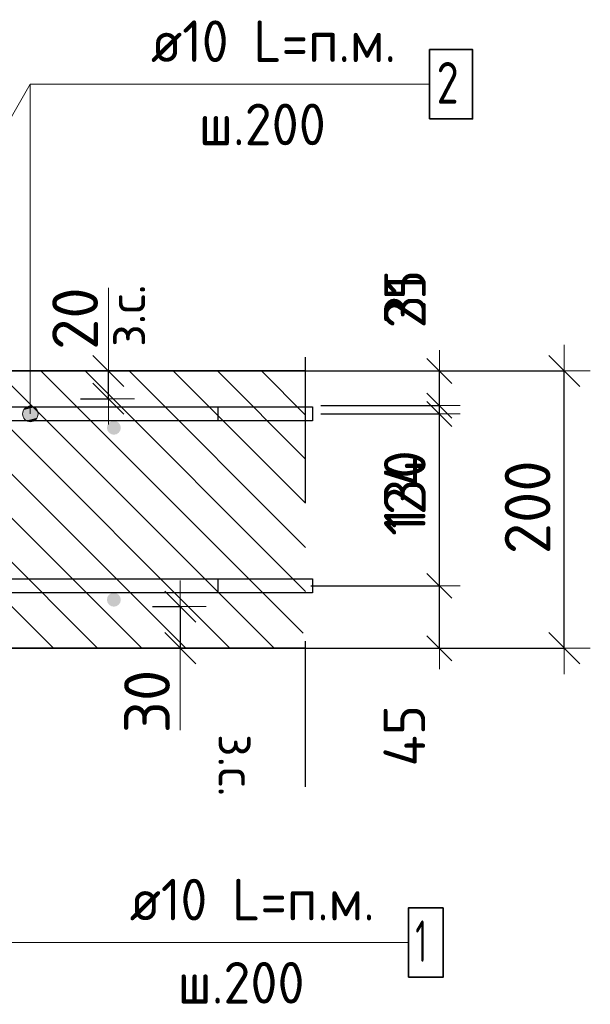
# Model space of a CAD drawing. Header units: metres. Extents: x -38 to 93, y -15 to 21.
# Tile 192 of 195: x 88.849 to 89.26, y -4.553 to -3.843. Entities that reach past the tile are written whole.
import ezdxf

# ---------------------------------------------------------------- set-up
doc = ezdxf.new("R2010")
doc.units = ezdxf.units.M
doc.header["$PDMODE"] = 65
doc.linetypes.add('______4', pattern=[0.135, 0.105, -0.03])
for name, color, linetype, lineweight in [('XR$3$Арм. стержнями верхней зоны', 180, 'Continuous', 35), ('XR$3$Арм. стержнями нижней зоны', 180, 'Continuous', 35), ('XR$3$Арм.стержн. Арматура края', 96, 'Continuous', 35), ('XR$3$ВК__отв в полу 1-2 эт', 220, 'Continuous', 25), ('XR$3$Размерная линия (1)', 7, 'Continuous', 13), ('XR$3$Размерная линия_ общее', 7, 'Continuous', 13), ('XR$5$Арм. стержнями верхней зоны', 180, 'Continuous', 35), ('XR$5$Арм. стержнями нижней зоны', 180, 'Continuous', 35), ('XR$5$Арм.стержн. Арматура края', 96, 'Continuous', 35), ('XR$5$ВК__отв в полу 1-2 эт', 220, 'Continuous', 25), ('XR$5$Размерная линия (1)', 7, 'Continuous', 13), ('XR$5$Размерная линия_ общее', 7, 'Continuous', 13)]:
    doc.layers.add(name, color=color, linetype=linetype, lineweight=lineweight)
doc.styles.add('ISOCPEUR', font='txt')
doc.dimstyles.new('DIMSTYLE_10', dxfattribs={"dimtxt": 0.033, "dimasz": 0.0375, "dimexe": 0, "dimexo": 0, "dimgap": 0.0165, "dimtad": 2, "dimdec": 0, "dimlfac": 1000, "dimrnd": 1, "dimzin": 12, "dimdsep": 46, "dimtxsty": 'ISOCPEUR', "dimblk1": 'ALL_ML_STRICH', "dimblk2": 'ALL_ML_STRICH', "dimsah": 1, "dimcen": 0, "dimclrd": 7, "dimclre": 256, "dimclrt": 7, "dimadec": 0, "dimazin": 0, "dimtfac": 1, "dimtdec": 0, "dimtix": 1, "dimtmove": 2, "dimatfit": 3, "dimfxl": 0, "dimtvp": 1.2, "dimtzin": 0, "dimlwd": 0, "dimlwe": -3, "dimarcsym": 0})
doc.dimstyles.new('DIMSTYLE_12', dxfattribs={"dimtxt": 0.03, "dimasz": 0.03, "dimexe": 0, "dimexo": 0, "dimgap": 0.015, "dimtad": 2, "dimdec": 0, "dimlfac": 1000, "dimrnd": 1, "dimzin": 12, "dimdsep": 46, "dimtxsty": 'ISOCPEUR', "dimblk1": 'ALL_ML_STRICH', "dimblk2": 'ALL_ML_STRICH', "dimsah": 1, "dimcen": 0, "dimclrd": 7, "dimclre": 256, "dimclrt": 7, "dimadec": 0, "dimazin": 0, "dimtfac": 1, "dimtdec": 0, "dimtix": 1, "dimtmove": 2, "dimatfit": 3, "dimfxl": 0, "dimtzin": 0, "dimlwd": 0, "dimlwe": -3, "dimarcsym": 0})
doc.dimstyles.new('DIMSTYLE_14', dxfattribs={"dimtxt": 0.03, "dimasz": 0.03, "dimexe": 0, "dimexo": 0, "dimgap": 0.015, "dimtad": 2, "dimdec": 0, "dimlfac": 1000, "dimrnd": 1, "dimzin": 12, "dimdsep": 46, "dimtxsty": 'ISOCPEUR', "dimblk1": 'ALL_ML_STRICH', "dimblk2": 'ALL_ML_STRICH', "dimsah": 1, "dimcen": 0, "dimclrd": 7, "dimclre": 256, "dimclrt": 7, "dimadec": 0, "dimazin": 0, "dimtfac": 1, "dimtdec": 0, "dimtix": 1, "dimtmove": 2, "dimatfit": 3, "dimfxl": 0, "dimtvp": 1.2, "dimtzin": 0, "dimlwd": 0, "dimlwe": -3, "dimarcsym": 0})
doc.dimstyles.new('DIMSTYLE_8', dxfattribs={"dimtxt": 0.033, "dimasz": 0.0375, "dimexe": 0, "dimexo": 0, "dimgap": 0.0165, "dimtad": 2, "dimdec": 0, "dimlfac": 1000, "dimrnd": 1, "dimzin": 12, "dimdsep": 46, "dimtxsty": 'ISOCPEUR', "dimblk1": 'ALL_ML_STRICH', "dimblk2": 'ALL_ML_STRICH', "dimsah": 1, "dimcen": 0, "dimclrd": 7, "dimclre": 256, "dimclrt": 7, "dimadec": 0, "dimazin": 0, "dimtfac": 1, "dimtdec": 0, "dimtix": 1, "dimtmove": 2, "dimatfit": 3, "dimfxl": 0, "dimtzin": 0, "dimlwd": 0, "dimlwe": -3, "dimarcsym": 0})
pattern_1 = [(135, (0, 0), (-0.031819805, -0.031819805), [0.4, -0.05, 0, -0.05]), (135, (-0.01591, -0.01591), (-0.031819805, -0.031819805), [0.8, -0.1, 0.1, -0.1])]

# ---------------------------------------------------------------- blocks, each defined once
blk = doc.blocks.new('ALL_ML_STRICH')
at = {"color": 0, "linetype": 'ByBlock', "lineweight": -2}
for p, q in [((0, -0.5), (0, 0.5)), ((-0.3, -0.3), (0.3, 0.3)), ((-1, 0), (0.5, 0))]:
    blk.add_line(p, q, dxfattribs=at)
blk = doc.blocks.new('*D197')
at = {"layer": 'DEFPOINTS', "color": 7, "linetype": 'Continuous', "lineweight": 13, "transparency": 33554687}
for p in [(89.03475, -4.09585), (89.03475, -4.29585), (89.24133, -4.29585)]:
    blk.add_point(p, dxfattribs=at)
at = {"layer": 'XR$3$Размерная линия_ общее', "color": 253, "linetype": 'Continuous', "lineweight": -2, "true_color": 0xa0a0a0, "transparency": 33554687}
for p, q in [((89.05475, -4.09585), (89.24133, -4.09585)), ((89.05475, -4.29585), (89.24133, -4.29585))]:
    blk.add_line(p, q, dxfattribs=at)
at = {"layer": 'XR$3$Размерная линия_ общее', "color": 7, "linetype": 'Continuous', "lineweight": -2, "transparency": 33554687}
blk.add_line((89.24133, -4.29585), (89.24133, -4.09585), dxfattribs=at)
at = {"layer": 'XR$3$Размерная линия_ общее', "color": 7, "linetype": 'Continuous', "lineweight": 13, "transparency": 33554687, "xscale": 0.0375, "yscale": 0.0375, "zscale": 0.0375}
for p, rotation in [((89.24133, -4.09585), 90), ((89.24133, -4.29585), 270)]:
    blk.add_blockref('ALL_ML_STRICH', p, dxfattribs=dict(at, rotation=rotation))
at = {"layer": 'XR$3$Размерная линия_ общее', "color": 7, "linetype": 'Continuous', "lineweight": 13, "transparency": 33554687, "insert": (89.21483, -4.1942), "char_height": 0.033, "width": 0.099, "attachment_point": 5, "rotation": 90, "style": 'ISOCPEUR'}
blk.add_mtext('\\A1;{200}', dxfattribs=at)
blk = doc.blocks.new('*D215')
at = {"layer": 'DEFPOINTS', "color": 7, "linetype": 'Continuous', "lineweight": 13, "transparency": 33554687}
for p in [(88.9244, -4.26585), (88.96439, -4.26585), (88.9244, -4.29585)]:
    blk.add_point(p, dxfattribs=at)
at = {"layer": 'XR$3$Размерная линия_ общее', "color": 253, "linetype": 'Continuous', "lineweight": -2, "true_color": 0xa0a0a0, "transparency": 33554687}
for p, q in [((88.9444, -4.26585), (88.96439, -4.26585)), ((88.9444, -4.29585), (88.96439, -4.29585))]:
    blk.add_line(p, q, dxfattribs=at)
at = {"layer": 'XR$3$Размерная линия_ общее', "color": 7, "linetype": 'Continuous', "lineweight": -2, "transparency": 33554687}
blk.add_line((88.96439, -4.26585), (88.96439, -4.29585), dxfattribs=at)
at = {"layer": 'XR$3$Размерная линия_ общее', "color": 7, "linetype": 'Continuous', "lineweight": 13, "transparency": 33554687, "xscale": 0.0375, "yscale": 0.0375, "zscale": 0.0375}
for p, rotation in [((88.96439, -4.26585), 90), ((88.96439, -4.29585), 270)]:
    blk.add_blockref('ALL_ML_STRICH', p, dxfattribs=dict(at, rotation=rotation))
at = {"layer": 'XR$3$Размерная линия_ общее', "color": 7, "linetype": 'Continuous', "lineweight": 13, "transparency": 33554687, "insert": (88.94039, -4.33427), "char_height": 0.033, "width": 0.066, "attachment_point": 5, "rotation": 90, "style": 'ISOCPEUR'}
blk.add_mtext('\\A1;{30}', dxfattribs=at)
at = {"layer": 'XR$3$Размерная линия_ общее', "color": 7, "linetype": 'Continuous', "lineweight": 13, "transparency": 33554687, "insert": (89.01893, -4.35775), "char_height": 0.027, "width": 0.00135, "attachment_point": 1, "rotation": 270, "line_spacing_factor": 0.60241, "style": 'ISOCPEUR'}
blk.add_mtext('з.с.', dxfattribs=at)
blk = doc.blocks.new('*D262')
at = {"layer": 'DEFPOINTS', "color": 7, "linetype": 'Continuous', "lineweight": 13, "transparency": 33554687}
for p in [(89.03864, -4.25085), (89.05149, -4.29585), (89.1513, -4.29585)]:
    blk.add_point(p, dxfattribs=at)
at = {"layer": 'XR$3$Размерная линия (1)', "color": 9, "linetype": 'Continuous', "lineweight": -2, "true_color": 0xc7c7c7, "transparency": 33554687}
for p, q in [((89.05864, -4.25085), (89.1513, -4.25085)), ((89.07149, -4.29585), (89.1513, -4.29585))]:
    blk.add_line(p, q, dxfattribs=at)
at = {"layer": 'XR$3$Размерная линия (1)', "color": 7, "linetype": 'Continuous', "lineweight": -2, "transparency": 33554687}
blk.add_line((89.1513, -4.29585), (89.1513, -4.25085), dxfattribs=at)
at = {"layer": 'XR$3$Размерная линия (1)', "color": 7, "linetype": 'Continuous', "lineweight": 13, "transparency": 33554687, "xscale": 0.03, "yscale": 0.03, "zscale": 0.03}
for p, rotation in [((89.1513, -4.25085), 90), ((89.1513, -4.29585), 270)]:
    blk.add_blockref('ALL_ML_STRICH', p, dxfattribs=dict(at, rotation=rotation))
at = {"layer": 'XR$3$Размерная линия (1)', "color": 7, "linetype": 'Continuous', "lineweight": 13, "transparency": 33554687, "insert": (89.12598, -4.35897), "char_height": 0.03, "width": 0.06, "attachment_point": 5, "rotation": 90, "style": 'ISOCPEUR'}
blk.add_mtext('\\A1;{45}', dxfattribs=at)
blk = doc.blocks.new('*D263')
at = {"layer": 'DEFPOINTS', "color": 7, "linetype": 'Continuous', "lineweight": 13, "transparency": 33554687}
for p in [(89.04566, -4.12685), (89.03864, -4.25085), (89.1513, -4.25085)]:
    blk.add_point(p, dxfattribs=at)
at = {"layer": 'XR$3$Размерная линия (1)', "color": 9, "linetype": 'Continuous', "lineweight": -2, "true_color": 0xc7c7c7, "transparency": 33554687}
for p, q in [((89.06566, -4.12685), (89.1513, -4.12685)), ((89.05864, -4.25085), (89.1513, -4.25085))]:
    blk.add_line(p, q, dxfattribs=at)
at = {"layer": 'XR$3$Размерная линия (1)', "color": 7, "linetype": 'Continuous', "lineweight": -2, "transparency": 33554687}
blk.add_line((89.1513, -4.25085), (89.1513, -4.12685), dxfattribs=at)
at = {"layer": 'XR$3$Размерная линия (1)', "color": 7, "linetype": 'Continuous', "lineweight": 13, "transparency": 33554687, "xscale": 0.03, "yscale": 0.03, "zscale": 0.03}
for p, rotation in [((89.1513, -4.12685), 90), ((89.1513, -4.25085), 270)]:
    blk.add_blockref('ALL_ML_STRICH', p, dxfattribs=dict(at, rotation=rotation))
at = {"layer": 'XR$3$Размерная линия (1)', "color": 7, "linetype": 'Continuous', "lineweight": 13, "transparency": 33554687, "insert": (89.1263, -4.18585), "char_height": 0.03, "width": 0.09, "attachment_point": 5, "rotation": 90, "style": 'ISOCPEUR'}
blk.add_mtext('\\A1;{124}', dxfattribs=at)
blk = doc.blocks.new('*D264')
at = {"layer": 'DEFPOINTS', "color": 7, "linetype": 'Continuous', "lineweight": 13, "transparency": 33554687}
for p in [(89.02779, -4.09585), (89.04566, -4.12685), (89.1513, -4.12685)]:
    blk.add_point(p, dxfattribs=at)
at = {"layer": 'XR$3$Размерная линия (1)', "color": 9, "linetype": 'Continuous', "lineweight": -2, "true_color": 0xc7c7c7, "transparency": 33554687}
for p, q in [((89.04779, -4.09585), (89.1513, -4.09585)), ((89.06566, -4.12685), (89.1513, -4.12685))]:
    blk.add_line(p, q, dxfattribs=at)
at = {"layer": 'XR$3$Размерная линия (1)', "color": 7, "linetype": 'Continuous', "lineweight": -2, "transparency": 33554687}
blk.add_line((89.1513, -4.12685), (89.1513, -4.09585), dxfattribs=at)
at = {"layer": 'XR$3$Размерная линия (1)', "color": 7, "linetype": 'Continuous', "lineweight": 13, "transparency": 33554687, "xscale": 0.03, "yscale": 0.03, "zscale": 0.03}
for p, rotation in [((89.1513, -4.09585), 90), ((89.1513, -4.12685), 270)]:
    blk.add_blockref('ALL_ML_STRICH', p, dxfattribs=dict(at, rotation=rotation))
at = {"layer": 'XR$3$Размерная линия (1)', "color": 7, "linetype": 'Continuous', "lineweight": 13, "transparency": 33554687, "insert": (89.12643, -4.04402), "char_height": 0.03, "width": 0.06, "attachment_point": 5, "rotation": 90, "style": 'ISOCPEUR'}
blk.add_mtext('\\A1;{31}', dxfattribs=at)
blk = doc.blocks.new('*D401')
at = {"layer": 'DEFPOINTS', "color": 7, "linetype": 'Continuous', "lineweight": 13, "transparency": 33554687}
for p in [(89.03475, -4.09585), (89.03475, -4.29585), (89.24133, -4.29585)]:
    blk.add_point(p, dxfattribs=at)
at = {"layer": 'XR$5$Размерная линия_ общее', "color": 253, "linetype": 'Continuous', "lineweight": -2, "true_color": 0xa0a0a0, "transparency": 33554687}
for p, q in [((89.05475, -4.09585), (89.24133, -4.09585)), ((89.05475, -4.29585), (89.24133, -4.29585))]:
    blk.add_line(p, q, dxfattribs=at)
at = {"layer": 'XR$5$Размерная линия_ общее', "color": 7, "linetype": 'Continuous', "lineweight": -2, "transparency": 33554687}
blk.add_line((89.24133, -4.29585), (89.24133, -4.09585), dxfattribs=at)
at = {"layer": 'XR$5$Размерная линия_ общее', "color": 7, "linetype": 'Continuous', "lineweight": 13, "transparency": 33554687, "xscale": 0.0375, "yscale": 0.0375, "zscale": 0.0375}
for p, rotation in [((89.24133, -4.09585), 90), ((89.24133, -4.29585), 270)]:
    blk.add_blockref('ALL_ML_STRICH', p, dxfattribs=dict(at, rotation=rotation))
at = {"layer": 'XR$5$Размерная линия_ общее', "color": 7, "linetype": 'Continuous', "lineweight": 13, "transparency": 33554687, "insert": (89.21483, -4.1942), "char_height": 0.033, "width": 0.099, "attachment_point": 5, "rotation": 90, "style": 'ISOCPEUR'}
blk.add_mtext('\\A1;{200}', dxfattribs=at)
blk = doc.blocks.new('*D402')
at = {"layer": 'DEFPOINTS', "color": 7, "linetype": 'Continuous', "lineweight": 13, "transparency": 33554687}
for p in [(89.03864, -4.25085), (89.05149, -4.29585), (89.1513, -4.29585)]:
    blk.add_point(p, dxfattribs=at)
at = {"layer": 'XR$5$Размерная линия (1)', "color": 9, "linetype": 'Continuous', "lineweight": -2, "true_color": 0xc7c7c7, "transparency": 33554687}
for p, q in [((89.05864, -4.25085), (89.1513, -4.25085)), ((89.07149, -4.29585), (89.1513, -4.29585))]:
    blk.add_line(p, q, dxfattribs=at)
at = {"layer": 'XR$5$Размерная линия (1)', "color": 7, "linetype": 'Continuous', "lineweight": -2, "transparency": 33554687}
blk.add_line((89.1513, -4.29585), (89.1513, -4.25085), dxfattribs=at)
at = {"layer": 'XR$5$Размерная линия (1)', "color": 7, "linetype": 'Continuous', "lineweight": 13, "transparency": 33554687, "xscale": 0.03, "yscale": 0.03, "zscale": 0.03}
for p, rotation in [((89.1513, -4.25085), 90), ((89.1513, -4.29585), 270)]:
    blk.add_blockref('ALL_ML_STRICH', p, dxfattribs=dict(at, rotation=rotation))
at = {"layer": 'XR$5$Размерная линия (1)', "color": 7, "linetype": 'Continuous', "lineweight": 13, "transparency": 33554687, "insert": (89.12598, -4.35897), "char_height": 0.03, "width": 0.06, "attachment_point": 5, "rotation": 90, "style": 'ISOCPEUR'}
blk.add_mtext('\\A1;{45}', dxfattribs=at)
blk = doc.blocks.new('*D403')
at = {"layer": 'DEFPOINTS', "color": 7, "linetype": 'Continuous', "lineweight": 13, "transparency": 33554687}
for p in [(89.04566, -4.12085), (89.03864, -4.25085), (89.1513, -4.25085)]:
    blk.add_point(p, dxfattribs=at)
at = {"layer": 'XR$5$Размерная линия (1)', "color": 9, "linetype": 'Continuous', "lineweight": -2, "true_color": 0xc7c7c7, "transparency": 33554687}
for p, q in [((89.06566, -4.12085), (89.1513, -4.12085)), ((89.05864, -4.25085), (89.1513, -4.25085))]:
    blk.add_line(p, q, dxfattribs=at)
at = {"layer": 'XR$5$Размерная линия (1)', "color": 7, "linetype": 'Continuous', "lineweight": -2, "transparency": 33554687}
blk.add_line((89.1513, -4.25085), (89.1513, -4.12085), dxfattribs=at)
at = {"layer": 'XR$5$Размерная линия (1)', "color": 7, "linetype": 'Continuous', "lineweight": 13, "transparency": 33554687, "xscale": 0.03, "yscale": 0.03, "zscale": 0.03}
for p, rotation in [((89.1513, -4.12085), 90), ((89.1513, -4.25085), 270)]:
    blk.add_blockref('ALL_ML_STRICH', p, dxfattribs=dict(at, rotation=rotation))
at = {"layer": 'XR$5$Размерная линия (1)', "color": 7, "linetype": 'Continuous', "lineweight": 13, "transparency": 33554687, "insert": (89.1263, -4.18135), "char_height": 0.03, "width": 0.09, "attachment_point": 5, "rotation": 90, "style": 'ISOCPEUR'}
blk.add_mtext('\\A1;{130}', dxfattribs=at)
blk = doc.blocks.new('*D404')
at = {"layer": 'DEFPOINTS', "color": 7, "linetype": 'Continuous', "lineweight": 13, "transparency": 33554687}
for p in [(89.02779, -4.09585), (89.04566, -4.12085), (89.1513, -4.12085)]:
    blk.add_point(p, dxfattribs=at)
at = {"layer": 'XR$5$Размерная линия (1)', "color": 9, "linetype": 'Continuous', "lineweight": -2, "true_color": 0xc7c7c7, "transparency": 33554687}
for p, q in [((89.04779, -4.09585), (89.1513, -4.09585)), ((89.06566, -4.12085), (89.1513, -4.12085))]:
    blk.add_line(p, q, dxfattribs=at)
at = {"layer": 'XR$5$Размерная линия (1)', "color": 7, "linetype": 'Continuous', "lineweight": -2, "transparency": 33554687}
blk.add_line((89.1513, -4.12085), (89.1513, -4.09585), dxfattribs=at)
at = {"layer": 'XR$5$Размерная линия (1)', "color": 7, "linetype": 'Continuous', "lineweight": 13, "transparency": 33554687, "xscale": 0.03, "yscale": 0.03, "zscale": 0.03}
for p, rotation in [((89.1513, -4.09585), 90), ((89.1513, -4.12085), 270)]:
    blk.add_blockref('ALL_ML_STRICH', p, dxfattribs=dict(at, rotation=rotation))
at = {"layer": 'XR$5$Размерная линия (1)', "color": 7, "linetype": 'Continuous', "lineweight": 13, "transparency": 33554687, "insert": (89.12643, -4.04402), "char_height": 0.03, "width": 0.06, "attachment_point": 5, "rotation": 90, "style": 'ISOCPEUR'}
blk.add_mtext('\\A1;{25}', dxfattribs=at)
blk = doc.blocks.new('*D426')
at = {"layer": 'DEFPOINTS', "color": 7, "linetype": 'Continuous', "lineweight": 13, "transparency": 33554687}
for p in [(88.87253, -4.09585), (88.87253, -4.11585), (88.91252, -4.11585)]:
    blk.add_point(p, dxfattribs=at)
at = {"layer": 'XR$5$Размерная линия_ общее', "color": 253, "linetype": 'Continuous', "lineweight": -2, "true_color": 0xa0a0a0, "transparency": 33554687}
for p, q in [((88.89253, -4.09585), (88.91252, -4.09585)), ((88.89253, -4.11585), (88.91252, -4.11585))]:
    blk.add_line(p, q, dxfattribs=at)
at = {"layer": 'XR$5$Размерная линия_ общее', "color": 7, "linetype": 'Continuous', "lineweight": -2, "transparency": 33554687}
blk.add_line((88.91252, -4.11585), (88.91252, -4.09585), dxfattribs=at)
at = {"layer": 'XR$5$Размерная линия_ общее', "color": 7, "linetype": 'Continuous', "lineweight": 13, "transparency": 33554687, "xscale": 0.0375, "yscale": 0.0375, "zscale": 0.0375}
for p, rotation in [((88.91252, -4.09585), 90), ((88.91252, -4.11585), 270)]:
    blk.add_blockref('ALL_ML_STRICH', p, dxfattribs=dict(at, rotation=rotation))
at = {"layer": 'XR$5$Размерная линия_ общее', "color": 7, "linetype": 'Continuous', "lineweight": 13, "transparency": 33554687, "insert": (88.91206, -4.07849), "char_height": 0.027, "width": 0.00135, "attachment_point": 1, "rotation": 90, "line_spacing_factor": 0.60241, "style": 'ISOCPEUR'}
blk.add_mtext('з.с.', dxfattribs=at)
at = {"layer": 'XR$5$Размерная линия_ общее', "color": 7, "linetype": 'Continuous', "lineweight": 13, "transparency": 33554687, "insert": (88.88852, -4.05812), "char_height": 0.033, "width": 0.066, "attachment_point": 5, "rotation": 90, "style": 'ISOCPEUR'}
blk.add_mtext('\\A1;{20}', dxfattribs=at)
blk = doc.blocks.new('*D427')
at = {"layer": 'DEFPOINTS', "color": 7, "linetype": 'Continuous', "lineweight": 13, "transparency": 33554687}
for p in [(88.9244, -4.26585), (88.96439, -4.26585), (88.9244, -4.29585)]:
    blk.add_point(p, dxfattribs=at)
at = {"layer": 'XR$5$Размерная линия_ общее', "color": 253, "linetype": 'Continuous', "lineweight": -2, "true_color": 0xa0a0a0, "transparency": 33554687}
for p, q in [((88.9444, -4.26585), (88.96439, -4.26585)), ((88.9444, -4.29585), (88.96439, -4.29585))]:
    blk.add_line(p, q, dxfattribs=at)
at = {"layer": 'XR$5$Размерная линия_ общее', "color": 7, "linetype": 'Continuous', "lineweight": -2, "transparency": 33554687}
blk.add_line((88.96439, -4.26585), (88.96439, -4.29585), dxfattribs=at)
at = {"layer": 'XR$5$Размерная линия_ общее', "color": 7, "linetype": 'Continuous', "lineweight": 13, "transparency": 33554687, "xscale": 0.0375, "yscale": 0.0375, "zscale": 0.0375}
for p, rotation in [((88.96439, -4.26585), 90), ((88.96439, -4.29585), 270)]:
    blk.add_blockref('ALL_ML_STRICH', p, dxfattribs=dict(at, rotation=rotation))
at = {"layer": 'XR$5$Размерная линия_ общее', "color": 7, "linetype": 'Continuous', "lineweight": 13, "transparency": 33554687, "insert": (88.94039, -4.33427), "char_height": 0.033, "width": 0.066, "attachment_point": 5, "rotation": 90, "style": 'ISOCPEUR'}
blk.add_mtext('\\A1;{30}', dxfattribs=at)
at = {"layer": 'XR$5$Размерная линия_ общее', "color": 7, "linetype": 'Continuous', "lineweight": 13, "transparency": 33554687, "insert": (89.01893, -4.35775), "char_height": 0.027, "width": 0.00135, "attachment_point": 1, "rotation": 270, "line_spacing_factor": 0.60241, "style": 'ISOCPEUR'}
blk.add_mtext('з.с.', dxfattribs=at)

msp = doc.modelspace()

# ---------------------------------------------------------------- hatches: boundary and pattern name
at = {"linetype": 'Continuous', "lineweight": 13, "transparency": 33554687}
h = msp.add_hatch(dxfattribs=at)
h.set_pattern_fill('__________540', scale=0.015, style=0, pattern_type=2)
h.set_pattern_definition(pattern_1)
h.paths.add_polyline_path([(88.46635, -4.09585), (88.46635, -4.29585), (89.05475, -4.29585), (89.05475, -4.09585)], flags=0)
h = msp.add_hatch(dxfattribs=at)
h.set_pattern_fill('__________540', scale=0.015, style=0, pattern_type=2)
h.set_pattern_definition(pattern_1)
h.paths.add_polyline_path([(88.46635, -4.09585), (88.46635, -4.29585), (89.05475, -4.29585), (89.05475, -4.09585)], flags=0)
at = {"layer": 'XR$3$Арм. стержнями верхней зоны', "linetype": 'Continuous', "lineweight": 13, "transparency": 33554687}
for points in [[(88.86106, -4.12403), (88.85139, -4.12403), (88.8506, -4.12685)], [(88.86106, -4.12403), (88.8506, -4.12685), (88.86185, -4.12685)], [(88.85904, -4.12201), (88.85341, -4.12201), (88.85139, -4.12403)], [(88.85904, -4.12201), (88.85139, -4.12403), (88.86106, -4.12403)], [(88.85341, -4.12201), (88.85904, -4.12201), (88.85622, -4.12122)], [(88.86185, -4.12685), (88.8506, -4.12685), (88.85139, -4.12966)], [(88.86185, -4.12685), (88.85139, -4.12966), (88.86106, -4.12966)], [(88.86106, -4.12966), (88.85139, -4.12966), (88.85341, -4.13168)], [(88.86106, -4.12966), (88.85341, -4.13168), (88.85904, -4.13168)], [(88.85904, -4.13168), (88.85341, -4.13168), (88.85622, -4.13247)]]:
    msp.add_hatch(color=7, dxfattribs=at).paths.add_polyline_path(points)
at = {"layer": 'XR$3$Арм. стержнями верхней зоны', "linetype": 'Continuous', "lineweight": 50, "transparency": 33554687}
msp.add_hatch(color=4, dxfattribs=at).paths.add_polyline_path([(88.92147, -4.13685), (88.92109, -4.13493), (88.92001, -4.13331), (88.91839, -4.13223), (88.91647, -4.13185), (88.91456, -4.13223), (88.91294, -4.13331), (88.91186, -4.13493), (88.91147, -4.13685), (88.91186, -4.13876), (88.91294, -4.14038), (88.91456, -4.14147), (88.91647, -4.14185), (88.91839, -4.14147), (88.92001, -4.14038), (88.92109, -4.13876)])
at = {"layer": 'XR$3$Арм. стержнями нижней зоны', "linetype": 'Continuous', "lineweight": 50, "transparency": 33554687}
msp.add_hatch(color=4, dxfattribs=at).paths.add_polyline_path([(88.92147, -4.26085), (88.92109, -4.25893), (88.92001, -4.25731), (88.91839, -4.25623), (88.91647, -4.25585), (88.91456, -4.25623), (88.91294, -4.25731), (88.91186, -4.25893), (88.91147, -4.26085), (88.91186, -4.26276), (88.91294, -4.26438), (88.91456, -4.26547), (88.91647, -4.26585), (88.91839, -4.26547), (88.92001, -4.26438), (88.92109, -4.26276)])
at = {"layer": 'XR$5$Арм. стержнями верхней зоны', "linetype": 'Continuous', "lineweight": 13, "transparency": 33554687}
for points in [[(88.86106, -4.12403), (88.85139, -4.12403), (88.8506, -4.12685)], [(88.86106, -4.12403), (88.8506, -4.12685), (88.86185, -4.12685)], [(88.85904, -4.12201), (88.85341, -4.12201), (88.85139, -4.12403)], [(88.85904, -4.12201), (88.85139, -4.12403), (88.86106, -4.12403)], [(88.85341, -4.12201), (88.85904, -4.12201), (88.85622, -4.12122)], [(88.86185, -4.12685), (88.8506, -4.12685), (88.85139, -4.12966)], [(88.86185, -4.12685), (88.85139, -4.12966), (88.86106, -4.12966)], [(88.86106, -4.12966), (88.85139, -4.12966), (88.85341, -4.13168)], [(88.86106, -4.12966), (88.85341, -4.13168), (88.85904, -4.13168)], [(88.85904, -4.13168), (88.85341, -4.13168), (88.85622, -4.13247)]]:
    msp.add_hatch(color=7, dxfattribs=at).paths.add_polyline_path(points)
at = {"layer": 'XR$5$Арм. стержнями верхней зоны', "linetype": 'Continuous', "lineweight": 50, "transparency": 33554687}
msp.add_hatch(color=4, dxfattribs=at).paths.add_polyline_path([(88.92147, -4.13685), (88.92109, -4.13493), (88.92001, -4.13331), (88.91839, -4.13223), (88.91647, -4.13185), (88.91456, -4.13223), (88.91294, -4.13331), (88.91186, -4.13493), (88.91147, -4.13685), (88.91186, -4.13876), (88.91294, -4.14038), (88.91456, -4.14147), (88.91647, -4.14185), (88.91839, -4.14147), (88.92001, -4.14038), (88.92109, -4.13876)])
at = {"layer": 'XR$5$Арм. стержнями нижней зоны', "linetype": 'Continuous', "lineweight": 50, "transparency": 33554687}
msp.add_hatch(color=4, dxfattribs=at).paths.add_polyline_path([(88.92147, -4.26085), (88.92109, -4.25893), (88.92001, -4.25731), (88.91839, -4.25623), (88.91647, -4.25585), (88.91456, -4.25623), (88.91294, -4.25731), (88.91186, -4.25893), (88.91147, -4.26085), (88.91186, -4.26276), (88.91294, -4.26438), (88.91456, -4.26547), (88.91647, -4.26585), (88.91839, -4.26547), (88.92001, -4.26438), (88.92109, -4.26276)])

# ---------------------------------------------------------------- linework, layer by layer
at = {"color": 7, "linetype": '______4', "lineweight": 25, "transparency": 33554687}
msp.add_line((89.05475, -4.39585), (89.05475, -3.99585), dxfattribs=at)
msp.add_line((89.05475, -4.39585), (89.05475, -3.99585), dxfattribs=at)
at = {"color": 7, "linetype": 'Continuous', "lineweight": 13, "transparency": 33554687}
for p, q in [((88.91252, -4.09585), (88.91252, -4.03585)), ((88.96439, -4.29585), (88.96439, -4.35485)), ((88.96439, -4.29585), (88.96439, -4.35485))]:
    msp.add_line(p, q, dxfattribs=at)
at = {"color": 7, "linetype": 'Continuous', "lineweight": 35, "transparency": 33554687}
for p, q in [((89.05475, -4.09585), (88.46635, -4.09585)), ((89.05475, -4.09585), (88.46635, -4.09585)), ((88.71635, -4.29585), (89.05475, -4.29585)), ((88.71635, -4.29585), (89.05475, -4.29585))]:
    msp.add_line(p, q, dxfattribs=at)
at = {"layer": 'XR$3$Арм. стержнями верхней зоны', "color": 7, "linetype": 'Continuous', "lineweight": 13, "transparency": 33554687}
for p, q in [((88.85622, -3.88904), (89.14422, -3.88904)), ((88.85622, -3.88904), (88.85622, -4.12685)), ((88.85622, -4.12122), (88.85622, -4.12122)), ((88.8506, -4.12685), (88.8506, -4.12685)), ((88.85622, -4.13247), (88.85622, -4.13247)), ((88.86185, -4.12685), (88.86185, -4.12685))]:
    msp.add_line(p, q, dxfattribs=at)
at = {"layer": 'XR$3$Арм. стержнями верхней зоны', "color": 7, "linetype": 'Continuous', "lineweight": 35, "transparency": 33554687}
msp.add_lwpolyline([(89.14422, -3.91404), (89.17522, -3.91404), (89.17522, -3.86404), (89.14422, -3.86404), (89.14422, -3.91404)], dxfattribs=at)
at = {"layer": 'XR$3$Арм. стержнями верхней зоны', "color": 4, "linetype": 'Continuous', "lineweight": 25, "transparency": 33554687}
msp.add_lwpolyline([(88.49135, -4.12185), (89.05975, -4.12185), (89.05975, -4.13185), (88.49135, -4.13185), (88.49135, -4.12185)], dxfattribs=at)
at = {"layer": 'XR$3$Арм. стержнями верхней зоны', "color": 7, "linetype": 'Continuous', "lineweight": 13, "transparency": 33554687}
msp.add_circle((88.85622, -4.12685), 0.00563, dxfattribs=at)
at = {"layer": 'XR$3$Арм. стержнями нижней зоны', "color": 7, "linetype": 'Continuous', "lineweight": 13, "transparency": 33554687}
msp.add_line((88.84089, -4.50814), (89.12889, -4.50814), dxfattribs=at)
at = {"layer": 'XR$3$Арм. стержнями нижней зоны', "color": 4, "linetype": 'Continuous', "lineweight": 25, "transparency": 33554687}
msp.add_lwpolyline([(88.49135, -4.24585), (89.05975, -4.24585), (89.05975, -4.25585), (88.49135, -4.25585), (88.49135, -4.24585)], dxfattribs=at)
at = {"layer": 'XR$3$Арм. стержнями нижней зоны', "color": 7, "linetype": 'Continuous', "lineweight": 35, "transparency": 33554687}
msp.add_lwpolyline([(89.12889, -4.53314), (89.15389, -4.53314), (89.15389, -4.48314), (89.12889, -4.48314), (89.12889, -4.53314)], dxfattribs=at)
at = {"layer": 'XR$3$Арм.стержн. Арматура края', "color": 4, "linetype": 'Continuous', "lineweight": 25, "transparency": 33554687}
for points in [[(88.51992, -4.12185), (88.99135, -4.12185), (88.99135, -4.13185), (88.52061, -4.13185)], [(88.52061, -4.24585), (88.99135, -4.24585), (88.99135, -4.25585)], [(88.99135, -4.25585), (88.51992, -4.25585)]]:
    msp.add_lwpolyline(points, dxfattribs=at)
at = {"layer": 'XR$3$ВК__отв в полу 1-2 эт', "color": 7, "linetype": 'Continuous', "lineweight": 13, "transparency": 33554687}
msp.add_line((88.71647, -4.13085), (88.85622, -3.88904), dxfattribs=at)
at = {"layer": 'XR$5$Арм. стержнями верхней зоны', "color": 7, "linetype": 'Continuous', "lineweight": 13, "transparency": 33554687}
for p, q in [((88.85622, -3.88904), (89.14422, -3.88904)), ((88.85622, -3.88904), (88.85622, -4.12685)), ((88.85622, -4.12122), (88.85622, -4.12122)), ((88.8506, -4.12685), (88.8506, -4.12685)), ((88.85622, -4.13247), (88.85622, -4.13247)), ((88.86185, -4.12685), (88.86185, -4.12685))]:
    msp.add_line(p, q, dxfattribs=at)
at = {"layer": 'XR$5$Арм. стержнями верхней зоны', "color": 7, "linetype": 'Continuous', "lineweight": 35, "transparency": 33554687}
msp.add_lwpolyline([(89.14422, -3.91404), (89.17522, -3.91404), (89.17522, -3.86404), (89.14422, -3.86404), (89.14422, -3.91404)], dxfattribs=at)
at = {"layer": 'XR$5$Арм. стержнями верхней зоны', "color": 4, "linetype": 'Continuous', "lineweight": 25, "transparency": 33554687}
msp.add_lwpolyline([(88.49135, -4.12185), (89.05975, -4.12185), (89.05975, -4.13185), (88.49135, -4.13185), (88.49135, -4.12185)], dxfattribs=at)
at = {"layer": 'XR$5$Арм. стержнями верхней зоны', "color": 7, "linetype": 'Continuous', "lineweight": 13, "transparency": 33554687}
msp.add_circle((88.85622, -4.12685), 0.00563, dxfattribs=at)
at = {"layer": 'XR$5$Арм. стержнями нижней зоны', "color": 7, "linetype": 'Continuous', "lineweight": 13, "transparency": 33554687}
msp.add_line((88.84089, -4.50814), (89.12889, -4.50814), dxfattribs=at)
at = {"layer": 'XR$5$Арм. стержнями нижней зоны', "color": 4, "linetype": 'Continuous', "lineweight": 25, "transparency": 33554687}
msp.add_lwpolyline([(88.49135, -4.24585), (89.05975, -4.24585), (89.05975, -4.25585), (88.49135, -4.25585), (88.49135, -4.24585)], dxfattribs=at)
at = {"layer": 'XR$5$Арм. стержнями нижней зоны', "color": 7, "linetype": 'Continuous', "lineweight": 35, "transparency": 33554687}
msp.add_lwpolyline([(89.12889, -4.53314), (89.15389, -4.53314), (89.15389, -4.48314), (89.12889, -4.48314), (89.12889, -4.53314)], dxfattribs=at)
at = {"layer": 'XR$5$Арм.стержн. Арматура края', "color": 4, "linetype": 'Continuous', "lineweight": 25, "transparency": 33554687}
for points in [[(88.51992, -4.12185), (88.99135, -4.12185), (88.99135, -4.13185), (88.52061, -4.13185)], [(88.52061, -4.24585), (88.99135, -4.24585), (88.99135, -4.25585)], [(88.99135, -4.25585), (88.51992, -4.25585)]]:
    msp.add_lwpolyline(points, dxfattribs=at)
at = {"layer": 'XR$5$ВК__отв в полу 1-2 эт', "color": 7, "linetype": 'Continuous', "lineweight": 13, "transparency": 33554687}
msp.add_line((88.71647, -4.13085), (88.85622, -3.88904), dxfattribs=at)

# ---------------------------------------------------------------- texts
at = {"layer": 'XR$3$Арм. стержнями верхней зоны', "color": 7, "linetype": 'Continuous', "lineweight": 25, "transparency": 33554687, "char_height": 0.03, "attachment_point": 7, "style": 'ISOCPEUR'}
for s, insert, width in [('\\W0.94;ø10 L=п.м.', (88.94322, -3.87304), 0.1999832), ('\\W0.78;2', (89.14922, -3.90304), 0.0326407), ('\\W0.95;ш.200 ', (88.97772, -3.93304), 0.1311997)]:
    msp.add_mtext(s, dxfattribs=dict(at, insert=insert, width=width))
at = {"layer": 'XR$3$Арм. стержнями нижней зоны', "color": 7, "linetype": 'Continuous', "lineweight": 25, "transparency": 33554687, "char_height": 0.03, "attachment_point": 7, "style": 'ISOCPEUR'}
for s, insert, width in [('\\W0.94;ø10 L=п.м.', (88.92789, -4.49214), 0.1999832), ('\\W0.56;1', (89.13389, -4.52214), 0.0233333), ('\\W0.95;ш.200 ', (88.96239, -4.55214), 0.1311996)]:
    msp.add_mtext(s, dxfattribs=dict(at, insert=insert, width=width))
at = {"layer": 'XR$5$Арм. стержнями верхней зоны', "color": 7, "linetype": 'Continuous', "lineweight": 25, "transparency": 33554687, "char_height": 0.03, "attachment_point": 7, "style": 'ISOCPEUR'}
for s, insert, width in [('\\W0.94;ø10 L=п.м.', (88.94322, -3.87304), 0.1999832), ('\\W0.78;2', (89.14922, -3.90304), 0.0326407), ('\\W0.95;ш.200 ', (88.97772, -3.93304), 0.1311997)]:
    msp.add_mtext(s, dxfattribs=dict(at, insert=insert, width=width))
at = {"layer": 'XR$5$Арм. стержнями нижней зоны', "color": 7, "linetype": 'Continuous', "lineweight": 25, "transparency": 33554687, "char_height": 0.03, "attachment_point": 7, "style": 'ISOCPEUR'}
for s, insert, width in [('\\W0.94;ø10 L=п.м.', (88.92789, -4.49214), 0.1999832), ('\\W0.56;1', (89.13389, -4.52214), 0.0233333), ('\\W0.95;ш.200 ', (88.96239, -4.55214), 0.1311996)]:
    msp.add_mtext(s, dxfattribs=dict(at, insert=insert, width=width))

# ---------------------------------------------------------------- dimensions: what is measured, and where the dimension line sits
at = {"layer": 'XR$3$Размерная линия (1)', "color": 7, "linetype": 'Continuous', "lineweight": 13, "transparency": 33554687}
for base, p1, p2, dimstyle, picture, middle in [((89.1513, -4.09585), (89.06566, -4.12685), (89.04779, -4.09585), 'DIMSTYLE_14', '*D264', (89.12643, -4.04402)), ((89.1513, -4.12685), (89.05864, -4.25085), (89.06566, -4.12685), 'DIMSTYLE_12', '*D263', (89.1263, -4.18585)), ((89.1513, -4.25085), (89.07149, -4.29585), (89.05864, -4.25085), 'DIMSTYLE_14', '*D262', (89.12598, -4.35897))]:
    dim = msp.add_linear_dim(base=base, p1=p1, p2=p2, angle=90, dimstyle=dimstyle, override={"dimpost": '<>', "dimclrd": 7, "dimclre": 9, "dimclrt": 7, "dimlwd": 0, "dimlwe": 65533}, dxfattribs=at)
    dim.commit()
    dim.dimension.update_dxf_attribs({"geometry": picture, "text_midpoint": middle, "dimtype": 160})
at = {"layer": 'XR$3$Размерная линия_ общее', "color": 7, "linetype": 'Continuous', "lineweight": 13, "transparency": 33554687}
dim = msp.add_linear_dim(base=(89.24133, -4.09585), p1=(89.05475, -4.29585), p2=(89.05475, -4.09585), angle=90, dimstyle='DIMSTYLE_8', override={"dimpost": '<>', "dimclrd": 7, "dimclre": 253, "dimclrt": 7, "dimlwd": 0, "dimlwe": 65533}, dxfattribs=at)
dim.commit()
dim.dimension.update_dxf_attribs({"geometry": '*D197', "text_midpoint": (89.21483, -4.1942), "dimtype": 160})
dim = msp.add_linear_dim(base=(88.96439, -4.29585), p1=(88.9444, -4.26585), p2=(88.9444, -4.29585), angle=270, text='<>\\Xз.с.', dimstyle='DIMSTYLE_10', override={"dimpost": '<>', "dimclrd": 7, "dimclre": 253, "dimclrt": 7, "dimlwd": 0, "dimlwe": 65533}, dxfattribs=at)
dim.commit()
dim.dimension.update_dxf_attribs({"geometry": '*D215', "text_midpoint": (88.94039, -4.33427), "dimtype": 160})
at = {"layer": 'XR$5$Размерная линия (1)', "color": 7, "linetype": 'Continuous', "lineweight": 13, "transparency": 33554687}
for base, p1, p2, dimstyle, picture, middle in [((89.1513, -4.09585), (89.06566, -4.12085), (89.04779, -4.09585), 'DIMSTYLE_14', '*D404', (89.12643, -4.04402)), ((89.1513, -4.12085), (89.05864, -4.25085), (89.06566, -4.12085), 'DIMSTYLE_12', '*D403', (89.1263, -4.18135)), ((89.1513, -4.25085), (89.07149, -4.29585), (89.05864, -4.25085), 'DIMSTYLE_14', '*D402', (89.12598, -4.35897))]:
    dim = msp.add_linear_dim(base=base, p1=p1, p2=p2, angle=90, dimstyle=dimstyle, override={"dimpost": '<>', "dimclrd": 7, "dimclre": 9, "dimclrt": 7, "dimlwd": 0, "dimlwe": 65533}, dxfattribs=at)
    dim.commit()
    dim.dimension.update_dxf_attribs({"geometry": picture, "text_midpoint": middle, "dimtype": 160})
at = {"layer": 'XR$5$Размерная линия_ общее', "color": 7, "linetype": 'Continuous', "lineweight": 13, "transparency": 33554687}
for base, p1, p2, angle, picture, middle in [((88.91252, -4.09585), (88.89253, -4.11585), (88.89253, -4.09585), 90, '*D426', (88.88852, -4.05812)), ((88.96439, -4.29585), (88.9444, -4.26585), (88.9444, -4.29585), 270, '*D427', (88.94039, -4.33427))]:
    dim = msp.add_linear_dim(base=base, p1=p1, p2=p2, angle=angle, text='<>\\Xз.с.', dimstyle='DIMSTYLE_10', override={"dimpost": '<>', "dimclrd": 7, "dimclre": 253, "dimclrt": 7, "dimlwd": 0, "dimlwe": 65533}, dxfattribs=at)
    dim.commit()
    dim.dimension.update_dxf_attribs({"geometry": picture, "text_midpoint": middle, "dimtype": 160})
dim = msp.add_linear_dim(base=(89.24133, -4.09585), p1=(89.05475, -4.29585), p2=(89.05475, -4.09585), angle=90, dimstyle='DIMSTYLE_8', override={"dimpost": '<>', "dimclrd": 7, "dimclre": 253, "dimclrt": 7, "dimlwd": 0, "dimlwe": 65533}, dxfattribs=at)
dim.commit()
dim.dimension.update_dxf_attribs({"geometry": '*D401', "text_midpoint": (89.21483, -4.1942), "dimtype": 160})

doc.saveas('drawing.dxf')
